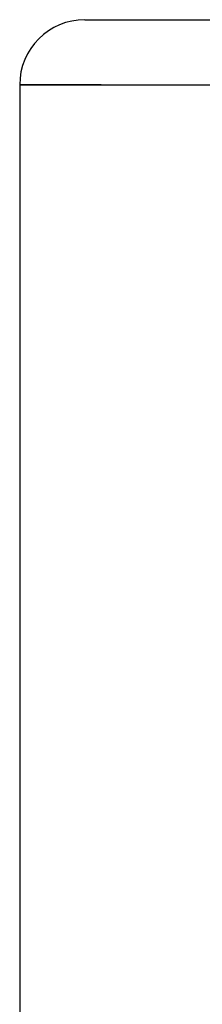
# Model space of a CAD drawing. Header units: inches. Extents: x 1907 to 2452, y -210 to -54.
# Tile 20 of 105: x 1920.3138 to 1920.3698, y -164.0653 to -163.7635. Entities that reach past the tile are written whole.
import ezdxf

# ---------------------------------------------------------------- set-up
doc = ezdxf.new("R2010")
doc.units = ezdxf.units.IN
doc.header["$LTSCALE"] = 0.5
doc.header["$MEASUREMENT"] = 0
doc.linetypes.add('HIDDEN', pattern=[0.225, 0.15, -0.075])
doc.layers.add('SID-M-H', color=4, linetype='HIDDEN')
doc.layers.add('SID-M-S', color=105, linetype='Continuous')

msp = doc.modelspace()

# ---------------------------------------------------------------- linework, layer by layer
at = {"layer": 'SID-M-H'}
msp.add_line((1923.93876, -163.78351), (1920.31376, -163.78351), dxfattribs=at)
at = {"layer": 'SID-M-S'}
for p, q in [((1920.33376, -163.76351), (1920.93925, -163.76351)), ((1920.31376, -163.78351), (1920.31376, -164.26851)), ((1920.31376, -163.78351), (1920.93925, -163.78351))]:
    msp.add_line(p, q, dxfattribs=at)
msp.add_arc((1920.33376, -163.78351), 0.02, 90, 180, dxfattribs=at)

doc.saveas('drawing.dxf')
